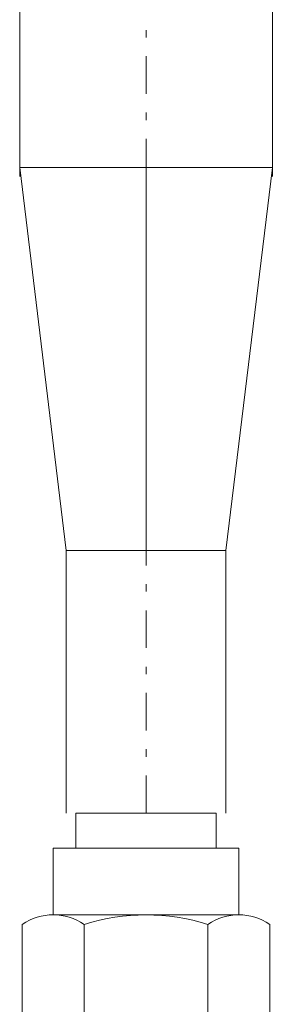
# Model space of a CAD drawing. Header units: millimetres. Extents: x -15538 to -14053, y -265397 to -264347.
# Tile 24 of 35: x -14463.31 to -14459.94, y -264923.37 to -264910.25. Entities that reach past the tile are written whole.
import ezdxf

# ---------------------------------------------------------------- set-up
doc = ezdxf.new("R2010")
doc.units = ezdxf.units.MM
doc.linetypes.add('ACAD_ISO08W100', pattern=[36, 24, -3, 6, -3])
doc.linetypes.add('DASHDOT2', pattern=[0.5, 0.25, -0.125, 0, -0.125])
doc.layers.get('0').update_dxf_attribs({"color": 20, "lineweight": 35})
doc.layers.add('-- CO_rury', color=51, linetype='Continuous', lineweight=9)

# ---------------------------------------------------------------- blocks, each defined once
blk = doc.blocks.new('*U207')
at = {"color": 0, "ltscale": 10}
for p, q in [((472.97, 10.65), (507.97, 10.65)), ((472.97, -10.65), (507.97, -10.65))]:
    blk.add_line(p, q, dxfattribs=at)
at = {"color": 50, "linetype": 'DASHDOT2', "ltscale": 20}
blk.add_line((472.97, 0), (507.97, 0), dxfattribs=at)
blk = doc.blocks.new('-- REDUKCJA typA 25_15')
at = {"color": 50, "linetype": 'Continuous', "lineweight": 0}
blk.add_line((5.1, 0), (0, 0), dxfattribs=at)
at = {"color": 0, "linetype": 'Continuous', "lineweight": 0}
blk.add_lwpolyline([(0, -1.685), (5.1, -1.065), (5.1, 1.065), (0, 1.685)], close=True, dxfattribs=at)
blk = doc.blocks.new('*U183')
blk.add_blockref('-- REDUKCJA typA 25_15', (0, 0))
blk = doc.blocks.new('A$C086D61CF')
at = {"color": 11}
for p, q in [((0.128, 1.65), (1.5, 1.65)), ((0, 1.238), (0, -1.238)), ((1.628, 1.238), (1.628, -1.238)), ((0.128, -1.65), (1.5, -1.65))]:
    blk.add_line(p, q, dxfattribs=at)
at = {"color": 2, "lineweight": 0}
for p, q in [((2.516, 1.238), (1.628, 1.238)), ((2.516, 0.936), (2.516, 1.238)), ((2.984, 0.936), (2.516, 0.936)), ((2.516, 0.936), (2.516, 0)), ((2.984, 0.936), (2.984, -0.936)), ((0.128, 0.825), (1.5, 0.825)), ((2.516, -0.936), (2.516, 0)), ((0.128, -0.825), (1.5, -0.825)), ((2.984, -0.936), (2.516, -0.936)), ((2.516, -0.936), (2.516, -1.238)), ((2.516, -1.238), (1.628, -1.238))]:
    blk.add_line(p, q, dxfattribs=at)
at = {"color": 11}
for centre, start, end in [((0.73, 1.238), 145.5615, 214.4385), ((0.899, 1.238), 325.5614, 34.4386), ((0.73, -1.238), 145.5615, 214.4385), ((0.899, -1.238), 325.5615, 34.4385)]:
    blk.add_arc(centre, 0.73, start, end, dxfattribs=at)
at = {"color": 2, "lineweight": 0}
for centre, start, end in [((2.726, 0), 162.383, 197.617), ((-1.098, 0), 342.383, 17.617)]:
    blk.add_arc(centre, 2.726, start, end, dxfattribs=at)
blk = doc.blocks.new('-- CIEPŁOMIERZ ECHO II_15')
at = {"linetype": 'Continuous', "lineweight": 0}
blk.add_blockref('A$C086D61CF', (10.146, 0), dxfattribs=at)
blk = doc.blocks.new('*U187')
at = {"linetype": 'Continuous', "lineweight": 0}
blk.add_blockref('-- CIEPŁOMIERZ ECHO II_15', (2.618, -0.002), dxfattribs=at)
blk = doc.blocks.new('*U211')
at = {"color": 0, "ltscale": 10}
for p, q in [((-1820.16, 16.85), (-1668.99, 16.85)), ((-1820.16, -16.85), (-1668.99, -16.85))]:
    blk.add_line(p, q, dxfattribs=at)
at = {"color": 50, "linetype": 'DASHDOT2', "ltscale": 20}
blk.add_line((-1820.16, 0), (-1668.99, 0), dxfattribs=at)

msp = doc.modelspace()

# ---------------------------------------------------------------- block references
at = {"layer": '-- CO_rury', "linetype": 'ACAD_ISO08W100', "ltscale": 20, "xscale": -0.1, "yscale": 0.1, "zscale": 0.1, "rotation": 269.9999999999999}
for name, p in [('*U211', (-14461.623, -264730.324, 0)), ('*U207', (-14461.623, -264968.12, 0))]:
    msp.add_blockref(name, p, dxfattribs=at)
at = {"layer": '-- CO_rury', "linetype": 'ACAD_ISO08W100', "ltscale": 20, "xscale": -1}
for name, p, rotation in [('*U183', (-14461.623, -264912.223, 0), 89.99999999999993), ('*U187', (-14461.621, -264936.572, 0), 269.9999999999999)]:
    msp.add_blockref(name, p, dxfattribs=dict(at, rotation=rotation))

doc.saveas('drawing.dxf')
